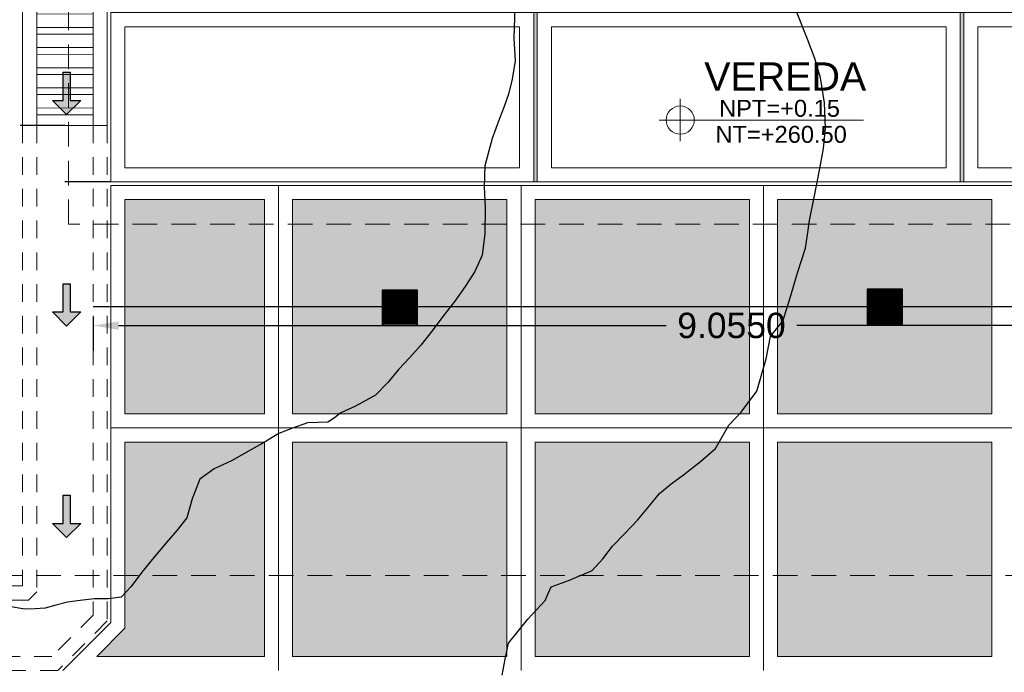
# Model space of a CAD drawing. Header units: millimetres. Extents: x -8931983 to 9630244, y 4 to 18563053.
# Tile 240 of 256: x 349143.84 to 349150.82, y 9281988.02 to 9281992.64. Entities that reach past the tile are written whole.
import ezdxf

# ---------------------------------------------------------------- set-up
doc = ezdxf.new("R2010")
doc.units = ezdxf.units.MM
doc.linetypes.add('01 nivel$0$HIDDEN2', pattern=[0.1875, 0.125, -0.0625])
doc.linetypes.add('DASHED2', pattern=[0.375, 0.25, -0.125])
for name, color, linetype, lineweight in [('.', 7, 'Continuous', 0), ('0_ CUNETAS', 151, 'Continuous', 5), ('0_PROYECCIONES 1', 1, 'DASHED2', 0), ('CUNETAS', 5, 'Continuous', 0), ('G-ANNO-DIMS', 7, 'Continuous', 5), ('TEXTO AMBIENTES', 7, 'Continuous', 30), ('vereda', 254, 'Continuous', 5)]:
    doc.layers.add(name, color=color, linetype=linetype, lineweight=lineweight)
for name, color, linetype, lineweight, true_color in [('0_PISOS', 252, 'Continuous', 0, 0x8a8a8a), ('0_TEXTURA PISOS', 252, 'Continuous', 0, 0x8c8c8c), ('PISO Cemento pulido', 254, 'Continuous', 5, 0xd1d1d1)]:
    doc.layers.add(name, color=color, linetype=linetype, lineweight=lineweight, true_color=true_color)
for name, color, linetype in [('C-ROAD-MARK', 212, 'Continuous'), ('C-TOPO', 7, 'Continuous'), ('Lineas', 7, 'Continuous')]:
    doc.layers.add(name, color=color, linetype=linetype)
doc.styles.add('Arial_1', font='arial.ttf', dxfattribs={"height": 0.15})
doc.styles.get("Standard").update_dxf_attribs({"font": 'arial.ttf'})
doc.dimstyles.get("Standard").update_dxf_attribs({"dimtxt": 0.18, "dimasz": 0.18, "dimexe": 0.18, "dimexo": 0.0625, "dimgap": 0.09, "dimtad": 0, "dimtih": 1, "dimtoh": 1, "dimdec": 4, "dimzin": 0, "dimdsep": 46, "dimtxsty": 'Standard', "dimcen": 0.09, "dimadec": 0, "dimazin": 0, "dimtfac": 1, "dimtdec": 4, "dimtofl": 0, "dimtmove": 0, "dimatfit": 3, "dimfxl": 1, "dimtolj": 1, "dimtzin": 0, "dimarcsym": 0})

# ---------------------------------------------------------------- blocks, each defined once
blk = doc.blocks.new('topooooo')
at = {"layer": 'C-TOPO', "color": 252, "linetype": 'Continuous', "lineweight": 25, "true_color": 0x939598, "elevation": 2.118, "flags": 128}
for points in [[(-122.3243, -154.5177), (-122.3787, -154.4158), (-122.4327, -154.314), (-122.4344, -154.0958), (-122.4254, -153.9166), (-122.4408, -153.865), (-122.4535, -153.814), (-122.3839, -153.6947), (-122.3035, -153.5385), (-122.2985, -153.4277), (-122.3035, -153.314), (-122.2934, -153.1914), (-122.2829, -153.0591), (-122.2841, -152.9294), (-122.2829, -152.814), (-122.2628, -152.7086), (-122.2384, -152.6036), (-122.2058, -152.4539), (-122.1821, -152.314), (-122.1968, -152.2207), (-122.215, -152.127), (-122.2059, -151.9992), (-122.215, -151.814), (-122.31, -151.5967), (-122.3881, -151.4539), (-122.3886, -151.3841), (-122.3888, -151.314), (-122.454, -151.1552), (-122.528, -150.9842), (-122.5603, -150.8985), (-122.5948, -150.814), (-122.644, -150.7312), (-122.6982, -150.6438), (-122.7768, -150.4976), (-122.8772, -150.314), (-122.9478, -150.1876), (-123.028, -150.0684), (-123.1484, -149.9344), (-123.2824, -149.814), (-123.4016, -149.7338), (-123.528, -149.6632), (-123.7134, -149.5605)], [(-125.2709, -150.814), (-125.1381, -150.9858), (-125.028, -151.1025), (-124.9621, -151.2163), (-124.9146, -151.314), (-124.8831, -151.401), (-124.8532, -151.4888), (-124.8026, -151.6302), (-124.7192, -151.814), (-124.6281, -151.9301), (-124.528, -152.0411), (-124.4144, -152.1837), (-124.33, -152.314), (-124.2967, -152.4347), (-124.2805, -152.5615), (-124.2721, -152.6873), (-124.2688, -152.814), (-124.2623, -152.9538), (-124.2589, -153.0831), (-124.2637, -153.1986), (-124.2706, -153.314), (-124.27, -153.4351), (-124.2805, -153.5615), (-124.3403, -153.7111), (-124.3907, -153.814), (-124.4032, -153.8699), (-124.418, -153.924), (-124.4696, -153.9689), (-124.528, -154.0194), (-124.5852, -154.1157), (-124.6345, -154.2075), (-124.654, -154.2605), (-124.6727, -154.314), (-124.7126, -154.4166), (-124.7718, -154.5702), (-124.8285, -154.6921), (-124.861, -154.814), (-124.8142, -154.9548), (-124.7583, -155.0837), (-124.7536, -155.198), (-124.7583, -155.314), (-124.7583, -155.4489), (-124.7583, -155.5837), (-124.7517, -155.71), (-124.7583, -155.814), (-124.8212, -155.8822), (-124.8966, -155.9454), (-124.9665, -156.017), (-125.028, -156.0837), (-125.0779, -156.1538), (-125.124, -156.218), (-125.1753, -156.2676), (-125.2296, -156.314), (-125.3266, -156.3713)]]:
    blk.add_lwpolyline(points, dxfattribs=at)
blk = doc.blocks.new('*U3807')
at = {"layer": '.', "lineweight": 30}
h = blk.add_hatch(color=1, dxfattribs=at)
h.dxf.hatch_style = 1
h.paths.add_polyline_path([(-0.025, -0.05), (-0.1, -0.05), (0, -0.15), (0.1, -0.05), (0.025, -0.05), (0.025, 0.15), (-0.025, 0.15)])
at = {"layer": '0_ CUNETAS', "color": 1, "lineweight": 30}
blk.add_lwpolyline([(-0.1, -0.05), (-0.025, -0.05), (-0.025, 0.15), (0.025, 0.15), (0.025, -0.05), (0.1, -0.05), (0, -0.15)], close=True, dxfattribs=at)
blk = doc.blocks.new('*U3808')
at = {"layer": '0_ CUNETAS', "color": 0, "linetype": 'ByBlock', "lineweight": -2, "transparency": 16777216}
for p in [(0, 3), (0, 1.5), (0, 0)]:
    blk.add_blockref('*U3807', p, dxfattribs=at)
blk = doc.blocks.new('red drenaje')
at = {"layer": '0_ CUNETAS', "lineweight": 0}
h = blk.add_hatch(dxfattribs=at)
h.set_pattern_fill('ANSI32', color=256, scale=0.015, angle=135)
h.set_pattern_definition([(180, (7.30497, 111.02303), (0, -0.142875), []), (180, (7.25735, 111.07066), (0, -0.142875), [])])
h.paths.add_polyline_path([(-6.675, 110.923), (-7.075, 110.923), (-7.075, 73.893), (-6.675, 73.893)])
at = {"layer": '0_ CUNETAS'}
for p, q in [((-7.175, 111.023), (-7.175, 73.893)), ((-6.55, 73.468), (-6.55, 70.3692)), ((-6.55, 70.3692), (-6.8912, 70.028))]:
    blk.add_line(p, q, dxfattribs=at)
at = {"layer": '0_ CUNETAS', "lineweight": 0}
for p, q in [((-7.175, 111.023), (-7.175, 73.893)), ((-6.575, 111.023), (-6.575, 73.893)), ((-7.075, 110.923), (-7.075, 73.893)), ((-7.175, 73.893), (-6.575, 73.893))]:
    blk.add_line(p, q, dxfattribs=at)
at = {"layer": '0_ CUNETAS', "linetype": '01 nivel$0$HIDDEN2', "lineweight": 0}
for p, q in [((-7.175, 73.893), (-7.175, 70.6281)), ((-7.075, 73.893), (-7.075, 70.5867)), ((-6.675, 73.893), (-6.675, 70.421)), ((-6.575, 73.893), (-6.575, 70.3796)), ((-7.175, 70.6281), (-9.425, 70.6281)), ((-7.075, 70.5867), (-7.1336, 70.5281)), ((-7.1336, 70.5281), (-9.525, 70.5281)), ((-6.675, 70.421), (-6.9679, 70.1281)), ((-6.575, 70.3796), (-6.9265, 70.0281)), ((-6.9679, 70.1281), (-10.4515, 70.1281)), ((-6.9265, 70.0281), (-10.4515, 70.0281))]:
    blk.add_line(p, q, dxfattribs=at)
at = {"layer": '0_ CUNETAS', "lineweight": 0}
blk.add_polyline3d([(-6.675, 73.893, 0), (-6.675, 110.923, 0), (-6.675, 73.893, -20.5486), (-7.075, 73.893, -20.5486), (-7.075, 110.923, 0), (-6.675, 110.923, 0)], dxfattribs=at)
blk.add_blockref('*U3808', (-6.8631, 71.1207, -20.5486), dxfattribs=at)
blk = doc.blocks.new('BLOQUE EDF 07 PG')
at = {"layer": '0_PROYECCIONES 1', "ltscale": 0.7}
blk.add_lwpolyline([(-12.33, 1.5), (1.5, 1.5), (1.5, -36.63), (-12.33, -36.63)], close=True, dxfattribs=at)
blk = doc.blocks.new('JUNTA VEREDA')
at = {"layer": '.', "true_color": 0x939598}
h = blk.add_hatch(dxfattribs=at)
h.set_pattern_fill('ANGLE', color=252)
h.set_pattern_definition([(0, (0, 0), (0, 6.985), [5.08, -1.905]), (90, (0, 0), (-6.985, 4e-16), [5.08, -1.905])])
h.paths.add_polyline_path([(-0.0133, 1.2), (0.0121, 1.2), (0.0121, 0), (-0.0133, 0)])
h = blk.add_hatch(color=252, dxfattribs=at)
h.dxf.hatch_style = 1
h.paths.add_polyline_path([(0.0121, 1.2), (-0.0133, 1.2), (-0.0133, 0), (0.0121, 0)])
at = {"layer": '0_TEXTURA PISOS'}
h = blk.add_hatch(dxfattribs=at)
h.set_pattern_fill('ANGLE', color=256)
h.set_pattern_definition([(0, (-5477.766, -1210.968), (0, 6.985), [5.08, -1.905]), (90, (-5477.766, -1210.968), (-6.985, 4e-16), [5.08, -1.905])])
h.paths.add_polyline_path([(-0.0133, 1.2), (0.0121, 1.2), (0.0121, 0), (-0.0133, 0)])
at = {"layer": 'vereda'}
blk.add_lwpolyline([(-0.0133, 1.2), (0.0121, 1.2), (0.0121, 0), (-0.0133, 0)], close=True, dxfattribs=at)
blk = doc.blocks.new('Cotas de elevación - M_Cota de elevación - Destino rellenado-517392-Nivel 1')
at = {"layer": 'G-ANNO-DIMS'}
for p, q in [((0, -0.0015), (0, 0.0015)), ((-0.0015, 0), (0.013, 0))]:
    blk.add_line(p, q, dxfattribs=at)
blk.add_circle((0, 0), 0.001, dxfattribs=at)
blk = doc.blocks.new('VERDA EDF 07 PGG')
at = {"layer": 'vereda'}
for points, elevation in [([(-13.23, 0), (-13.23, -37.53), (0, -37.53), (0, 0)], -20.5486), ([(-13.23, -37.53), (-10.23, -37.53), (-10.23, -36.33), (-13.23, -36.33)], 0), ([(-10.2046, -37.53), (-7.2046, -37.53), (-7.2046, -36.33), (-10.2046, -36.33)], 0), ([(-7.1792, -37.53), (-4.1792, -37.53), (-4.1792, -36.33), (-7.1792, -36.33)], 0), ([(-13.13, -37.43), (-10.33, -37.43), (-10.33, -36.43), (-13.13, -36.43)], 0), ([(-10.1046, -37.43), (-7.3046, -37.43), (-7.3046, -36.43), (-10.1046, -36.43)], 0), ([(-7.0792, -37.43), (-4.2792, -37.43), (-4.2792, -36.43), (-7.0792, -36.43)], 0)]:
    blk.add_lwpolyline(points, close=True, dxfattribs=dict(at, elevation=elevation))
at = {"layer": 'TEXTO AMBIENTES', "xscale": 99.99999999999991, "yscale": 99.99999999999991, "zscale": 99.99999999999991}
blk.add_blockref('Cotas de elevación - M_Cota de elevación - Destino rellenado-517392-Nivel 1', (-9.1911, -37.0917, 0), dxfattribs=at)
at = {"layer": 'vereda'}
for p in [(-10.2167, -37.53, 0), (-7.1913, -37.53, 0)]:
    blk.add_blockref('JUNTA VEREDA', p, dxfattribs=at)
at = {"layer": 'TEXTO AMBIENTES', "insert": (-9.6212, -36.6826, 0), "char_height": 0.2, "width": 2.349898, "attachment_point": 1, "style": 'Arial_1'}
blk.add_mtext('\\pxqc;VEREDA', dxfattribs=at)
at = {"layer": 'TEXTO AMBIENTES', "char_height": 0.12, "width": 0.902142, "attachment_point": 1, "line_spacing_factor": 0.941778, "style": 'Arial_1'}
for s, insert in [('NPT=+0.15', (-8.9154, -36.9483, 0)), ('NT=+260.50', (-8.9412, -37.1329, 0))]:
    blk.add_mtext(s, dxfattribs=dict(at, insert=insert))
blk = doc.blocks.new('bloque sum pg')
at = {"layer": '0_PROYECCIONES 1', "ltscale": 0.7}
blk.add_lwpolyline([(-17.33, 0), (0, 0), (0, -32.33), (-17.33, -32.33)], close=True, dxfattribs=at)
blk = doc.blocks.new('SUMIIIDERR')
at = {"layer": '.', "lineweight": 25}
h = blk.add_hatch(color=1, dxfattribs=at)
h.dxf.hatch_style = 1
h.set_gradient(color1=(99, 100, 102), color2=(147, 149, 152), name='INVCYLINDER')
h.paths.add_polyline_path([(-0.125, -0.1325), (0.125, -0.1325), (0.125, 0.1175), (-0.125, 0.1175)])
h = blk.add_hatch(color=9, dxfattribs=at)
h.dxf.hatch_style = 1
h.paths.add_polyline_path([(0.12, 0.1125), (-0.12, 0.1125), (-0.12, 0.105), (0.12, 0.105)])
h.paths.add_polyline_path([(0.12, 0.1), (-0.12, 0.1), (-0.12, 0.095), (0.12, 0.095)])
h.paths.add_polyline_path([(0.12, 0.09), (-0.12, 0.09), (-0.12, 0.085), (0.12, 0.085)])
h.paths.add_polyline_path([(0.12, 0.08), (-0.12, 0.08), (-0.12, 0.075), (0.12, 0.075)])
h.paths.add_polyline_path([(0.12, 0.07), (-0.12, 0.07), (-0.12, 0.065), (0.12, 0.065)])
h.paths.add_polyline_path([(0.12, 0.06), (-0.12, 0.06), (-0.12, 0.055), (0.12, 0.055)])
h.paths.add_polyline_path([(0.12, 0.05), (-0.12, 0.05), (-0.12, 0.045), (0.12, 0.045)])
h.paths.add_polyline_path([(0.12, 0.04), (-0.12, 0.04), (-0.12, 0.035), (0.12, 0.035)])
h.paths.add_polyline_path([(0.12, 0.03), (-0.12, 0.03), (-0.12, 0.025), (0.12, 0.025)])
h.paths.add_polyline_path([(0.12, 0.02), (-0.12, 0.02), (-0.12, 0.015), (0.12, 0.015)])
h.paths.add_polyline_path([(0.12, 0.01), (-0.12, 0.01), (-0.12, 0.005), (0.12, 0.005)])
h.paths.add_polyline_path([(0.12, 0), (-0.12, 0), (-0.12, -0.005), (0.12, -0.005)])
h.paths.add_polyline_path([(0.12, -0.01), (-0.12, -0.01), (-0.12, -0.015), (0.12, -0.015)])
h.paths.add_polyline_path([(0.12, -0.02), (-0.12, -0.02), (-0.12, -0.025), (0.12, -0.025)])
h.paths.add_polyline_path([(0.12, -0.03), (-0.12, -0.03), (-0.12, -0.035), (0.12, -0.035)])
h.paths.add_polyline_path([(0.12, -0.04), (-0.12, -0.04), (-0.12, -0.045), (0.12, -0.045)])
h.paths.add_polyline_path([(0.12, -0.05), (-0.12, -0.05), (-0.12, -0.055), (0.12, -0.055)])
h.paths.add_polyline_path([(0.12, -0.06), (-0.12, -0.06), (-0.12, -0.065), (0.12, -0.065)])
h.paths.add_polyline_path([(0.12, -0.07), (-0.12, -0.07), (-0.12, -0.075), (0.12, -0.075)])
h.paths.add_polyline_path([(0.12, -0.08), (-0.12, -0.08), (-0.12, -0.085), (0.12, -0.085)])
h.paths.add_polyline_path([(0.12, -0.09), (-0.12, -0.09), (-0.12, -0.095), (0.12, -0.095)])
h.paths.add_polyline_path([(0.12, -0.1), (-0.12, -0.1), (-0.12, -0.105), (0.12, -0.105)])
h.paths.add_polyline_path([(0.12, -0.11), (-0.12, -0.11), (-0.12, -0.115), (0.12, -0.115)])
h.paths.add_polyline_path([(0.12, -0.12), (-0.12, -0.12), (-0.12, -0.1275), (0.12, -0.1275)])
at = {"layer": 'C-ROAD-MARK', "color": 18, "lineweight": 25, "true_color": 0x000000}
for points in [[(0.125, 0.1175), (-0.125, 0.1175), (-0.125, -0.1325), (0.125, -0.1325)], [(0.12, 0.1125), (-0.12, 0.1125), (-0.12, -0.1275), (0.12, -0.1275)], [(-0.12, 0.105), (0.12, 0.105), (0.12, 0.1), (-0.12, 0.1)], [(-0.12, 0.095), (0.12, 0.095), (0.12, 0.09), (-0.12, 0.09)], [(-0.12, 0.085), (0.12, 0.085), (0.12, 0.08), (-0.12, 0.08)], [(-0.12, 0.075), (0.12, 0.075), (0.12, 0.07), (-0.12, 0.07)], [(-0.12, 0.065), (0.12, 0.065), (0.12, 0.06), (-0.12, 0.06)], [(-0.12, 0.055), (0.12, 0.055), (0.12, 0.05), (-0.12, 0.05)], [(-0.12, 0.045), (0.12, 0.045), (0.12, 0.04), (-0.12, 0.04)], [(-0.12, 0.035), (0.12, 0.035), (0.12, 0.03), (-0.12, 0.03)], [(-0.12, 0.025), (0.12, 0.025), (0.12, 0.02), (-0.12, 0.02)], [(-0.12, 0.015), (0.12, 0.015), (0.12, 0.01), (-0.12, 0.01)], [(-0.12, 0.005), (0.12, 0.005), (0.12, 0), (-0.12, 0)], [(-0.12, -0.005), (0.12, -0.005), (0.12, -0.01), (-0.12, -0.01)], [(-0.12, -0.015), (0.12, -0.015), (0.12, -0.02), (-0.12, -0.02)], [(-0.12, -0.025), (0.12, -0.025), (0.12, -0.03), (-0.12, -0.03)], [(-0.12, -0.035), (0.12, -0.035), (0.12, -0.04), (-0.12, -0.04)], [(-0.12, -0.045), (0.12, -0.045), (0.12, -0.05), (-0.12, -0.05)], [(-0.12, -0.055), (0.12, -0.055), (0.12, -0.06), (-0.12, -0.06)], [(-0.12, -0.065), (0.12, -0.065), (0.12, -0.07), (-0.12, -0.07)], [(-0.12, -0.075), (0.12, -0.075), (0.12, -0.08), (-0.12, -0.08)], [(-0.12, -0.085), (0.12, -0.085), (0.12, -0.09), (-0.12, -0.09)], [(-0.12, -0.095), (0.12, -0.095), (0.12, -0.1), (-0.12, -0.1)], [(-0.12, -0.105), (0.12, -0.105), (0.12, -0.11), (-0.12, -0.11)], [(-0.12, -0.115), (0.12, -0.115), (0.12, -0.12), (-0.12, -0.12)]]:
    blk.add_lwpolyline(points, close=True, dxfattribs=at)
blk = doc.blocks.new('*D3716')
at = {"layer": 'Defpoints', "color": 0, "lineweight": 30, "transparency": 16777216}
for p in [(349144.3597, 9281990.5994), (349153.4147, 9281990.5994, -41.0973), (349144.3597, 9281990.4754)]:
    blk.add_point(p, dxfattribs=at)
at = {"layer": 'Lineas', "color": 0, "lineweight": -2, "transparency": 16777216}
for p, q in [((349144.3597, 9281990.5369), (349144.3597, 9281990.2954)), ((349153.4147, 9281990.5369), (349153.4147, 9281990.2954)), ((349144.5397, 9281990.4754), (349148.4238, 9281990.4754)), ((349153.2347, 9281990.4754), (349149.3505, 9281990.4754))]:
    blk.add_line(p, q, dxfattribs=at)
at = {"layer": 'Lineas', "color": 0, "lineweight": 30, "transparency": 16777216}
for points in [[(349144.5397, 9281990.5054), (349144.5397, 9281990.4454), (349144.3597, 9281990.4754)], [(349153.2347, 9281990.5054), (349153.2347, 9281990.4454), (349153.4147, 9281990.4754)]]:
    blk.add_solid(points, dxfattribs=at)
at = {"layer": 'Lineas', "color": 0, "lineweight": 30, "transparency": 16777216, "insert": (349148.8872, 9281990.4754), "char_height": 0.18, "attachment_point": 5}
blk.add_mtext('\\A1;9.0550', dxfattribs=at)

msp = doc.modelspace()

# ---------------------------------------------------------------- hatches: boundary and pattern name
at = {"layer": 'PISO Cemento pulido', "true_color": 0xdfe0e1, "transparency": 33554610}
for points in [[(349144.58467, 9281991.36942), (349145.57467, 9281991.36942), (349145.57467, 9281989.84942), (349144.58467, 9281989.84942)], [(349147.29467, 9281989.84942), (349147.29467, 9281991.36942), (349145.77467, 9281991.36942), (349145.77467, 9281989.84942)], [(349149.01467, 9281989.84942), (349149.01467, 9281991.36942), (349147.49467, 9281991.36942), (349147.49467, 9281989.84942)], [(349150.73467, 9281989.84942), (349150.73467, 9281991.36942), (349149.21467, 9281991.36942), (349149.21467, 9281989.84942)]]:
    msp.add_hatch(color=254, dxfattribs=at).paths.add_polyline_path(points)

# ---------------------------------------------------------------- linework, layer by layer
at = {"color": 6, "lineweight": 30}
msp.add_line((349153.28967, 9281990.60942, -41.09728), (349144.35967, 9281990.60942), dxfattribs=at)
at = {"layer": '0_PISOS'}
for points, elevation in [([(349144.58467, 9281991.36942), (349145.57467, 9281991.36942), (349145.57467, 9281989.84942), (349144.58467, 9281989.84942)], -143.84046), ([(349145.77467, 9281991.36942), (349147.29467, 9281991.36942), (349147.29467, 9281989.84942), (349145.77467, 9281989.84942)], -123.29183), ([(349147.49467, 9281991.36942), (349149.01467, 9281991.36942), (349149.01467, 9281989.84942), (349147.49467, 9281989.84942)], -102.74319), ([(349149.21467, 9281991.36942), (349150.73467, 9281991.36942), (349150.73467, 9281989.84942), (349149.21467, 9281989.84942)], -82.19455)]:
    msp.add_lwpolyline(points, close=True, dxfattribs=dict(at, elevation=elevation))
at = {"layer": 'vereda'}
for p, q in [((349144.48467, 9281991.46942), (349157.71467, 9281991.46942)), ((349157.71467, 9281989.74942), (349144.48467, 9281989.74942))]:
    msp.add_line(p, q, dxfattribs=at)

# ---------------------------------------------------------------- block references
at = {"color": 6, "lineweight": 0}
for p in [(349146.53467, 9281990.60942, -123.29183), (349149.97467, 9281990.61692, -82.19455)]:
    msp.add_blockref('SUMIIIDERR', p, dxfattribs=at)
at = {"lineweight": 5}
msp.add_blockref('bloque sum pg', (349151.10973, 9281988.7037, 705.4664), dxfattribs=at)

# ---------------------------------------------------------------- dimensions: what is measured, and where the dimension line sits
at = {"layer": 'Lineas', "color": 1, "lineweight": 30}
dim = msp.add_linear_dim(base=(349144.35967, 9281990.47538), p1=(349153.41467, 9281990.59942, -41.09728), p2=(349144.35967, 9281990.59942), dimstyle='Standard', dxfattribs=at)
dim.commit()
dim.dimension.update_dxf_attribs({"geometry": '*D3716', "text_midpoint": (349148.88717, 9281990.47538)})

# ---------------------------------------------------------------- next in the draw order: hatches: boundary and pattern name
at = {"layer": 'PISO Cemento pulido', "true_color": 0xdfe0e1, "transparency": 33554610}
for points in [[(349144.58467, 9281988.32919), (349144.58467, 9281989.64942), (349145.57467, 9281989.64942), (349145.57467, 9281988.12942), (349144.3849, 9281988.12942)], [(349147.29467, 9281988.12942), (349147.29467, 9281989.64942), (349145.77467, 9281989.64942), (349145.77467, 9281988.12942)], [(349149.01467, 9281988.12942), (349149.01467, 9281989.64942), (349147.49467, 9281989.64942), (349147.49467, 9281988.12942)], [(349150.73467, 9281988.12942), (349150.73467, 9281989.64942), (349149.21467, 9281989.64942), (349149.21467, 9281988.12942)]]:
    msp.add_hatch(color=254, dxfattribs=at).paths.add_polyline_path(points)

# ---------------------------------------------------------------- next in the draw order: linework, layer by layer
at = {"layer": '0_PISOS'}
msp.add_lwpolyline([(349144.58467, 9281988.32919), (349144.58467, 9281989.64942), (349145.57467, 9281989.64942), (349145.57467, 9281988.12942), (349144.3849, 9281988.12942)], close=True, dxfattribs=at)
for points, elevation in [([(349145.77467, 9281989.64942), (349147.29467, 9281989.64942), (349147.29467, 9281988.12942), (349145.77467, 9281988.12942)], -123.29183), ([(349147.49467, 9281989.64942), (349149.01467, 9281989.64942), (349149.01467, 9281988.12942), (349147.49467, 9281988.12942)], -102.74319), ([(349149.21467, 9281989.64942), (349150.73467, 9281989.64942), (349150.73467, 9281988.12942), (349149.21467, 9281988.12942)], -82.19455)]:
    msp.add_lwpolyline(points, close=True, dxfattribs=dict(at, elevation=elevation))
at = {"layer": 'vereda'}
for p, q in [((349145.67467, 9281991.46942), (349145.67467, 9281988.02942)), ((349147.39467, 9281991.46942), (349147.39467, 9281988.02942)), ((349149.11467, 9281991.46942), (349149.11467, 9281988.02942))]:
    msp.add_line(p, q, dxfattribs=at)

# ---------------------------------------------------------------- next in the draw order: block references
at = {"layer": 'vereda', "rotation": 320.4010421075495}
msp.add_blockref('topooooo', (349340.00467, 9282029.08654, 261.841), dxfattribs=at)

# ---------------------------------------------------------------- next in the draw order: block references
at = {"lineweight": 5}
msp.add_blockref('BLOQUE EDF 07 PG', (349156.5147, 9282027.82441, 0), dxfattribs=at)

# ---------------------------------------------------------------- next in the draw order: linework, layer by layer
at = {"color": 1, "lineweight": 30}
for p, q in [((349144.15967, 9281991.89442), (349143.84261, 9281991.89442)), ((349144.48467, 9281991.49441, -20.54864), (349144.15967, 9281991.49441))]:
    msp.add_line(p, q, dxfattribs=at)

# ---------------------------------------------------------------- next in the draw order: block references
at = {"lineweight": 5}
msp.add_blockref('VERDA EDF 07 PGG', (349157.7147, 9282029.02441, 0), dxfattribs=at)
at = {"layer": 'CUNETAS', "color": 84, "lineweight": 30}
msp.add_blockref('red drenaje', (349151.0347, 9281918.00139), dxfattribs=at)

doc.saveas('drawing.dxf')
